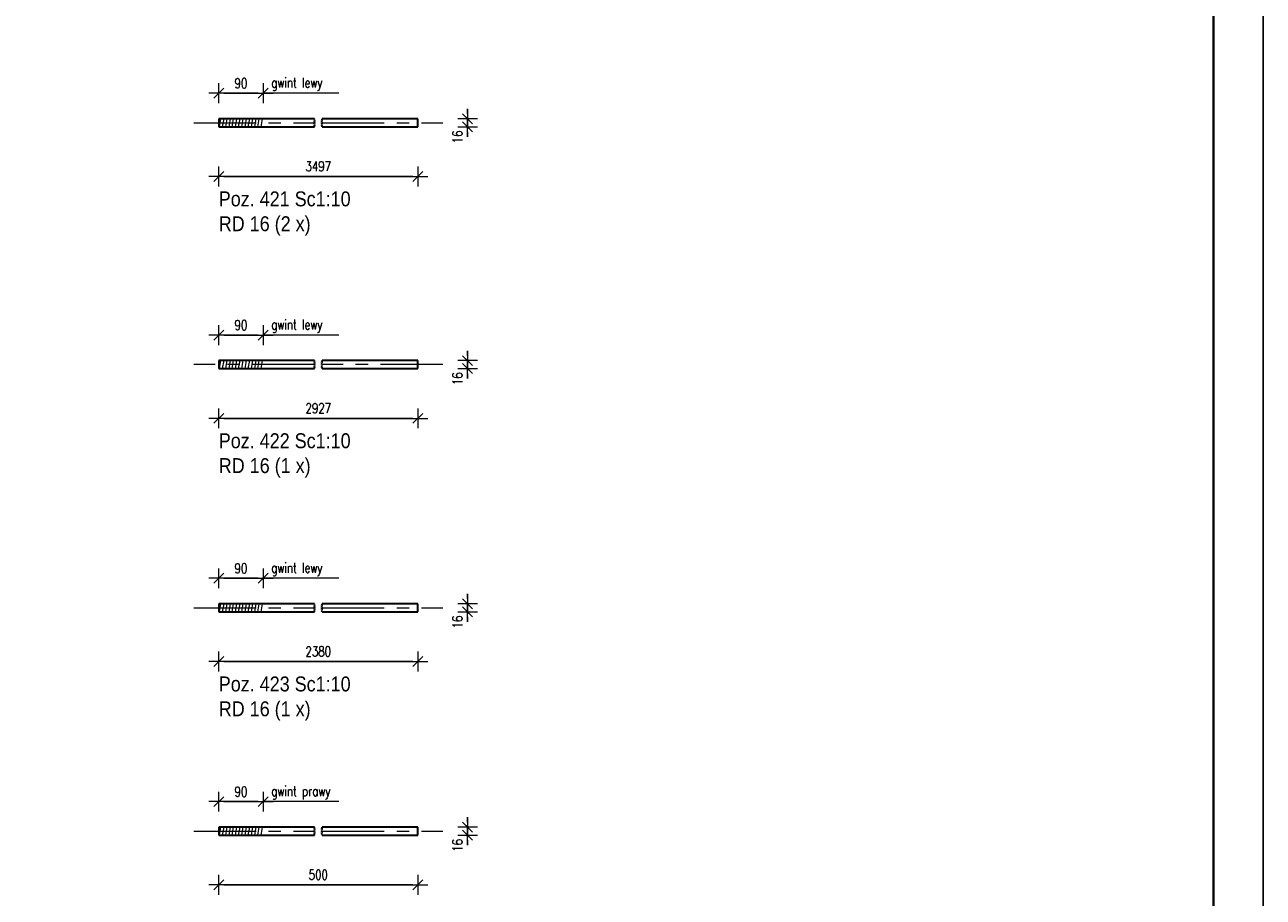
# Model space of a CAD drawing. Header units: millimetres. Extents: x -882 to -29, y 17430 to 18100.
# Tile 9 of 12: x -283 to -35, y 17584 to 17759. Entities that reach past the tile are written whole.
import ezdxf

# ---------------------------------------------------------------- set-up
doc = ezdxf.new("R2010")
doc.units = ezdxf.units.MM
doc.header["$LTSCALE"] = 10
doc.linetypes.add('MITTE', pattern=[2, 1.25, -0.25, 0.25, -0.25])
doc.layers.get('Defpoints').update_dxf_attribs({"color": 1})
doc.layers.add('_FORMATKA', color=8, linetype='Continuous', plot=False)
for name, color, linetype, lineweight in [('_RAMKA', 7, 'Continuous', 35), ('PS_DIM', 4, 'Continuous', 13), ('PS_Hatch', 3, 'Continuous', 9), ('PS_Mid', 5, 'MITTE', 15), ('PS_Shape', 161, 'Continuous', 30), ('PS_SOLID', 7, 'Continuous', 30), ('PS_TEXT', 3, 'Continuous', 18)]:
    doc.layers.add(name, color=color, linetype=linetype, lineweight=lineweight)
doc.styles.add('gil', font='txt', dxfattribs={"width": 0.9})
doc.styles.add('simplex', font='simplex.shx', dxfattribs={"width": 0.75})
doc.dimstyles.new('1_10_PRZ', dxfattribs={"dimtxt": 2, "dimasz": 1, "dimexe": 2, "dimexo": 5, "dimgap": 1, "dimtad": 1, "dimdec": 0, "dimlfac": 10, "dimtxsty": 'simplex', "dimblk": 'dimznak', "dimcen": 2, "dimse1": 1, "dimse2": 1, "dimclrt": 3, "dimadec": 1, "dimazin": 0, "dimtfac": 1, "dimtdec": 0, "dimtix": 1, "dimtmove": 2, "dimatfit": 3, "dimldrblk": 'dim-grot', "dimfxl": 1, "dimarcsym": 0})
doc.dimstyles.new('1_10_PRZ_DS1-LS10', dxfattribs={"dimtxt": 2, "dimasz": 1, "dimexe": 2, "dimexo": 5, "dimgap": 1, "dimtad": 1, "dimdec": 0, "dimlfac": 10, "dimtxsty": 'simplex', "dimblk": 'dimznak', "dimcen": 2, "dimse1": 1, "dimse2": 1, "dimclrt": 3, "dimadec": 1, "dimazin": 0, "dimtfac": 1, "dimtdec": 0, "dimtix": 1, "dimtmove": 2, "dimatfit": 3, "dimldrblk": 'dim-grot', "dimfxl": 1, "dimarcsym": 0})

# ---------------------------------------------------------------- blocks, each defined once
blk = doc.blocks.new('dim-grot')
blk.add_hatch(color=256).paths.add_polyline_path([(0, 0), (-2, 0.5), (-2, -0.5)])
blk.add_lwpolyline([(0, 0), (-2, 0.5), (-2, -0.5), (0, 0)])
blk = doc.blocks.new('dimznak')
at = {"color": 0}
for points in [[(-2, 0), (2, 0)], [(0, 2), (0, -2)]]:
    blk.add_lwpolyline(points, dxfattribs=at)
at = {"color": 2}
blk.add_lwpolyline([(1, 1), (-1, -1)], dxfattribs=at)
blk = doc.blocks.new('*D106')
at = {"layer": 'Defpoints', "color": 0, "transparency": 16777216}
for p in [(-204.41, 17740.22), (-204.41, 17738.62), (-194.41, 17740.22)]:
    blk.add_point(p, dxfattribs=at)
at = {"layer": 'PS_DIM', "color": 0, "lineweight": -2, "transparency": 16777216}
for p, q in [((-194.41, 17741.22), (-194.41, 17742.22)), ((-194.41, 17738.62), (-194.41, 17740.22)), ((-194.41, 17737.62), (-194.41, 17736.62))]:
    blk.add_line(p, q, dxfattribs=at)
for p, rotation in [((-194.41, 17740.22), 270), ((-194.41, 17738.62), 90)]:
    blk.add_blockref('dimznak', p, dxfattribs=dict(at, rotation=rotation))
at = {"layer": 'PS_DIM', "color": 3, "transparency": 16777216, "insert": (-196.45, 17736.58), "char_height": 2, "attachment_point": 5, "rotation": 90, "style": 'simplex'}
blk.add_mtext('16', dxfattribs=at)
blk = doc.blocks.new('*D108')
at = {"layer": 'Defpoints', "color": 0, "transparency": 16777216}
for p in [(-204.41, 17691.6), (-194.41, 17691.6), (-204.41, 17690)]:
    blk.add_point(p, dxfattribs=at)
at = {"layer": 'PS_DIM', "color": 0, "lineweight": -2, "transparency": 16777216}
for p, q in [((-194.41, 17692.6), (-194.41, 17693.6)), ((-194.41, 17690), (-194.41, 17691.6)), ((-194.41, 17689), (-194.41, 17688))]:
    blk.add_line(p, q, dxfattribs=at)
for p, rotation in [((-194.41, 17691.6), 270), ((-194.41, 17690), 90)]:
    blk.add_blockref('dimznak', p, dxfattribs=dict(at, rotation=rotation))
at = {"layer": 'PS_DIM', "color": 3, "transparency": 16777216, "insert": (-196.45, 17687.97), "char_height": 2, "attachment_point": 5, "rotation": 90, "style": 'simplex'}
blk.add_mtext('16', dxfattribs=at)
blk = doc.blocks.new('*D110')
at = {"layer": 'Defpoints', "color": 0, "transparency": 16777216}
for p in [(-204.41, 17642.71), (-204.41, 17641.11), (-194.41, 17642.71)]:
    blk.add_point(p, dxfattribs=at)
at = {"layer": 'PS_DIM', "color": 0, "lineweight": -2, "transparency": 16777216}
for p, q in [((-194.41, 17643.71), (-194.41, 17644.71)), ((-194.41, 17641.11), (-194.41, 17642.71)), ((-194.41, 17640.11), (-194.41, 17639.11))]:
    blk.add_line(p, q, dxfattribs=at)
for p, rotation in [((-194.41, 17642.71), 270), ((-194.41, 17641.11), 90)]:
    blk.add_blockref('dimznak', p, dxfattribs=dict(at, rotation=rotation))
at = {"layer": 'PS_DIM', "color": 3, "transparency": 16777216, "insert": (-196.45, 17639.07), "char_height": 2, "attachment_point": 5, "rotation": 90, "style": 'simplex'}
blk.add_mtext('16', dxfattribs=at)
blk = doc.blocks.new('*D112')
at = {"layer": 'Defpoints', "color": 0, "transparency": 16777216}
for p in [(-204.41, 17597.81), (-204.41, 17596.21), (-194.41, 17597.81)]:
    blk.add_point(p, dxfattribs=at)
at = {"layer": 'PS_DIM', "color": 0, "lineweight": -2, "transparency": 16777216}
for p, q in [((-194.41, 17598.81), (-194.41, 17599.81)), ((-194.41, 17596.21), (-194.41, 17597.81)), ((-194.41, 17595.21), (-194.41, 17594.21))]:
    blk.add_line(p, q, dxfattribs=at)
for p, rotation in [((-194.41, 17597.81), 270), ((-194.41, 17596.21), 90)]:
    blk.add_blockref('dimznak', p, dxfattribs=dict(at, rotation=rotation))
at = {"layer": 'PS_DIM', "color": 3, "transparency": 16777216, "insert": (-196.45, 17594.17), "char_height": 2, "attachment_point": 5, "rotation": 90, "style": 'simplex'}
blk.add_mtext('16', dxfattribs=at)
blk = doc.blocks.new('*U16')
at = {"layer": '_FORMATKA', "lineweight": -3}
blk.add_lwpolyline([(-841, 0), (0, 0), (0, 594), (-841, 594)], close=True, dxfattribs=at)
at = {"layer": '_RAMKA', "lineweight": -3, "const_width": 0.5}
blk.add_lwpolyline([(-811, 10), (-10, 10), (-10, 584), (-811, 584)], close=True, dxfattribs=at)
blk = doc.blocks.new('*X220')
at = {"color": 1}
for p, q in [((-225.2, 17739.84), (-225.13, 17740.01)), ((-225.13, 17739.67), (-225.2, 17739.84)), ((-225.2, 17739.49), (-225.13, 17739.67)), ((-225.13, 17739.32), (-225.2, 17739.49)), ((-225.2, 17739.15), (-225.13, 17739.32)), ((-225.13, 17738.97), (-225.2, 17739.15)), ((-225.2, 17738.8), (-225.13, 17738.97)), ((-225.16, 17738.71), (-225.2, 17738.8)), ((-225.16, 17740.1), (-225.16, 17740.22)), ((-225.13, 17740.01), (-225.16, 17740.1)), ((-225.16, 17738.62), (-225.16, 17738.71)), ((-223.7, 17739.84), (-223.63, 17740.01)), ((-223.63, 17739.67), (-223.7, 17739.84)), ((-223.7, 17739.49), (-223.63, 17739.67)), ((-223.63, 17739.32), (-223.7, 17739.49)), ((-223.7, 17739.15), (-223.63, 17739.32)), ((-223.63, 17738.97), (-223.7, 17739.15)), ((-223.7, 17738.8), (-223.63, 17738.97)), ((-223.66, 17738.71), (-223.7, 17738.8)), ((-223.66, 17740.1), (-223.66, 17740.22)), ((-223.63, 17740.01), (-223.66, 17740.1)), ((-223.66, 17738.62), (-223.66, 17738.71))]:
    blk.add_line(p, q, dxfattribs=at)
at = {"layer": 'PS_Mid', "color": 5, "linetype": 'MITTE'}
for p, q in [((-249.41, 17739.42), (-225.16, 17739.42)), ((-223.66, 17739.42), (-199.41, 17739.42))]:
    blk.add_line(p, q, dxfattribs=at)
at = {"layer": 'PS_SOLID', "color": 7, "linetype": 'Continuous'}
for p, q in [((-225.16, 17740.22), (-244.41, 17740.22)), ((-244.41, 17740.22), (-244.41, 17740.21)), ((-244.41, 17740.21), (-244.41, 17740.17)), ((-244.41, 17740.17), (-244.41, 17740.1)), ((-244.41, 17740.1), (-244.41, 17740)), ((-244.41, 17740), (-244.41, 17739.88)), ((-244.41, 17739.88), (-244.41, 17739.73)), ((-244.41, 17739.73), (-244.41, 17739.58)), ((-244.41, 17739.58), (-244.41, 17739.42)), ((-244.41, 17739.42), (-244.41, 17739.26)), ((-244.41, 17739.26), (-244.41, 17739.1)), ((-244.41, 17739.1), (-244.41, 17738.96)), ((-244.41, 17738.96), (-244.41, 17738.84)), ((-244.41, 17738.84), (-244.41, 17738.74)), ((-244.41, 17738.74), (-244.41, 17738.67)), ((-244.41, 17738.67), (-244.41, 17738.63)), ((-244.41, 17738.63), (-244.41, 17738.62)), ((-244.41, 17738.62), (-225.16, 17738.62)), ((-204.41, 17740.22), (-223.66, 17740.22)), ((-223.66, 17738.62), (-204.41, 17738.62)), ((-204.41, 17740.21), (-204.41, 17740.22)), ((-204.41, 17740.17), (-204.41, 17740.21)), ((-204.41, 17740.1), (-204.41, 17740.17)), ((-204.41, 17740), (-204.41, 17740.1)), ((-204.41, 17739.88), (-204.41, 17740)), ((-204.41, 17739.73), (-204.41, 17739.88)), ((-204.41, 17739.58), (-204.41, 17739.73)), ((-204.41, 17739.42), (-204.41, 17739.58)), ((-204.41, 17739.26), (-204.41, 17739.42)), ((-204.41, 17739.1), (-204.41, 17739.26)), ((-204.41, 17738.96), (-204.41, 17739.1)), ((-204.41, 17738.84), (-204.41, 17738.96)), ((-204.41, 17738.74), (-204.41, 17738.84)), ((-204.41, 17738.67), (-204.41, 17738.74)), ((-204.41, 17738.63), (-204.41, 17738.67)), ((-204.41, 17738.62), (-204.41, 17738.63))]:
    blk.add_line(p, q, dxfattribs=at)
blk = doc.blocks.new('*X221')
at = {"color": 3, "style": 'gil', "width": 0.9}
for s, p in [('Poz. 421 Sc1:10', (-244.41, 17722.62)), ('RD 16 (2 x)', (-244.41, 17717.62))]:
    blk.add_text(s, height=3, dxfattribs=at).set_placement(p)
blk = doc.blocks.new('*X222')
at = {"color": 1}
for p, q in [((-225.2, 17691.22), (-225.13, 17691.4)), ((-225.13, 17691.05), (-225.2, 17691.22)), ((-225.2, 17690.88), (-225.13, 17691.05)), ((-225.13, 17690.7), (-225.2, 17690.88)), ((-225.2, 17690.53), (-225.13, 17690.7)), ((-225.13, 17690.36), (-225.2, 17690.53)), ((-225.16, 17691.48), (-225.16, 17691.6)), ((-225.13, 17691.4), (-225.16, 17691.48)), ((-223.7, 17691.22), (-223.63, 17691.4)), ((-223.63, 17691.05), (-223.7, 17691.22)), ((-223.7, 17690.88), (-223.63, 17691.05)), ((-223.63, 17690.7), (-223.7, 17690.88)), ((-223.7, 17690.53), (-223.63, 17690.7)), ((-223.63, 17690.36), (-223.7, 17690.53)), ((-223.66, 17691.48), (-223.66, 17691.6)), ((-223.63, 17691.4), (-223.66, 17691.48)), ((-225.2, 17690.18), (-225.13, 17690.36)), ((-225.16, 17690.1), (-225.2, 17690.18)), ((-225.16, 17690), (-225.16, 17690.1)), ((-223.7, 17690.18), (-223.63, 17690.36)), ((-223.66, 17690.1), (-223.7, 17690.18)), ((-223.66, 17690), (-223.66, 17690.1))]:
    blk.add_line(p, q, dxfattribs=at)
at = {"layer": 'PS_Mid', "color": 5, "linetype": 'MITTE'}
for p, q in [((-225.16, 17690.8), (-249.41, 17690.8)), ((-199.41, 17690.8), (-223.66, 17690.8))]:
    blk.add_line(p, q, dxfattribs=at)
at = {"layer": 'PS_SOLID', "color": 7, "linetype": 'Continuous'}
for p, q in [((-225.16, 17691.6), (-244.41, 17691.6)), ((-244.41, 17691.6), (-244.41, 17691.58)), ((-244.41, 17691.58), (-244.41, 17691.52)), ((-244.41, 17691.52), (-244.41, 17691.43)), ((-244.41, 17691.43), (-244.41, 17691.32)), ((-244.41, 17691.32), (-244.41, 17691.19)), ((-244.41, 17691.19), (-244.41, 17691.04)), ((-244.41, 17691.04), (-244.41, 17690.88)), ((-244.41, 17690.88), (-244.41, 17690.72)), ((-244.41, 17690.72), (-244.41, 17690.56)), ((-244.41, 17690.56), (-244.41, 17690.41)), ((-204.41, 17691.6), (-223.66, 17691.6)), ((-204.41, 17691.58), (-204.41, 17691.6)), ((-204.41, 17691.52), (-204.41, 17691.58)), ((-204.41, 17691.43), (-204.41, 17691.52)), ((-204.41, 17691.32), (-204.41, 17691.43)), ((-204.41, 17691.19), (-204.41, 17691.32)), ((-204.41, 17691.04), (-204.41, 17691.19)), ((-204.41, 17690.88), (-204.41, 17691.04)), ((-204.41, 17690.72), (-204.41, 17690.88)), ((-204.41, 17690.56), (-204.41, 17690.72)), ((-204.41, 17690.41), (-204.41, 17690.56)), ((-244.41, 17690.41), (-244.41, 17690.28)), ((-244.41, 17690.28), (-244.41, 17690.17)), ((-244.41, 17690.17), (-244.41, 17690.08)), ((-244.41, 17690.08), (-244.41, 17690.03)), ((-244.41, 17690.03), (-244.41, 17690)), ((-244.41, 17690), (-225.16, 17690)), ((-223.66, 17690), (-204.41, 17690)), ((-204.41, 17690.28), (-204.41, 17690.41)), ((-204.41, 17690.17), (-204.41, 17690.28)), ((-204.41, 17690.08), (-204.41, 17690.17)), ((-204.41, 17690.03), (-204.41, 17690.08)), ((-204.41, 17690), (-204.41, 17690.03))]:
    blk.add_line(p, q, dxfattribs=at)
blk = doc.blocks.new('*X223')
at = {"color": 3, "style": 'gil', "width": 0.9}
for s, p in [('Poz. 422 Sc1:10', (-244.41, 17674)), ('RD 16 (1 x)', (-244.41, 17669))]:
    blk.add_text(s, height=3, dxfattribs=at).set_placement(p)
blk = doc.blocks.new('*X224')
at = {"color": 1}
for p, q in [((-225.2, 17642.33), (-225.13, 17642.5)), ((-225.13, 17642.16), (-225.2, 17642.33)), ((-225.2, 17641.98), (-225.13, 17642.16)), ((-225.13, 17641.81), (-225.2, 17641.98)), ((-225.2, 17641.64), (-225.13, 17641.81)), ((-225.13, 17641.46), (-225.2, 17641.64)), ((-225.2, 17641.29), (-225.13, 17641.46)), ((-225.16, 17641.2), (-225.2, 17641.29)), ((-225.16, 17642.59), (-225.16, 17642.71)), ((-225.13, 17642.5), (-225.16, 17642.59)), ((-225.16, 17641.11), (-225.16, 17641.2)), ((-223.7, 17642.33), (-223.63, 17642.5)), ((-223.63, 17642.16), (-223.7, 17642.33)), ((-223.7, 17641.98), (-223.63, 17642.16)), ((-223.63, 17641.81), (-223.7, 17641.98)), ((-223.7, 17641.64), (-223.63, 17641.81)), ((-223.63, 17641.46), (-223.7, 17641.64)), ((-223.7, 17641.29), (-223.63, 17641.46)), ((-223.66, 17641.2), (-223.7, 17641.29)), ((-223.66, 17642.59), (-223.66, 17642.71)), ((-223.63, 17642.5), (-223.66, 17642.59)), ((-223.66, 17641.11), (-223.66, 17641.2))]:
    blk.add_line(p, q, dxfattribs=at)
at = {"layer": 'PS_Mid', "color": 5, "linetype": 'MITTE'}
for p, q in [((-249.41, 17641.91), (-225.16, 17641.91)), ((-223.66, 17641.91), (-199.41, 17641.91))]:
    blk.add_line(p, q, dxfattribs=at)
at = {"layer": 'PS_SOLID', "color": 7, "linetype": 'Continuous'}
for p, q in [((-225.16, 17642.71), (-244.41, 17642.71)), ((-244.41, 17642.71), (-244.41, 17642.7)), ((-244.41, 17642.7), (-244.41, 17642.66)), ((-244.41, 17642.66), (-244.41, 17642.59)), ((-244.41, 17642.59), (-244.41, 17642.49)), ((-244.41, 17642.49), (-244.41, 17642.37)), ((-244.41, 17642.37), (-244.41, 17642.22)), ((-244.41, 17642.22), (-244.41, 17642.07)), ((-244.41, 17642.07), (-244.41, 17641.91)), ((-244.41, 17641.91), (-244.41, 17641.75)), ((-244.41, 17641.75), (-244.41, 17641.59)), ((-244.41, 17641.59), (-244.41, 17641.45)), ((-244.41, 17641.45), (-244.41, 17641.33)), ((-244.41, 17641.33), (-244.41, 17641.23)), ((-244.41, 17641.23), (-244.41, 17641.16)), ((-244.41, 17641.16), (-244.41, 17641.12)), ((-244.41, 17641.12), (-244.41, 17641.11)), ((-244.41, 17641.11), (-225.16, 17641.11)), ((-204.41, 17642.71), (-223.66, 17642.71)), ((-223.66, 17641.11), (-204.41, 17641.11)), ((-204.41, 17642.7), (-204.41, 17642.71)), ((-204.41, 17642.66), (-204.41, 17642.7)), ((-204.41, 17642.59), (-204.41, 17642.66)), ((-204.41, 17642.49), (-204.41, 17642.59)), ((-204.41, 17642.37), (-204.41, 17642.49)), ((-204.41, 17642.22), (-204.41, 17642.37)), ((-204.41, 17642.07), (-204.41, 17642.22)), ((-204.41, 17641.91), (-204.41, 17642.07)), ((-204.41, 17641.75), (-204.41, 17641.91)), ((-204.41, 17641.59), (-204.41, 17641.75)), ((-204.41, 17641.45), (-204.41, 17641.59)), ((-204.41, 17641.33), (-204.41, 17641.45)), ((-204.41, 17641.23), (-204.41, 17641.33)), ((-204.41, 17641.16), (-204.41, 17641.23)), ((-204.41, 17641.12), (-204.41, 17641.16)), ((-204.41, 17641.11), (-204.41, 17641.12))]:
    blk.add_line(p, q, dxfattribs=at)
blk = doc.blocks.new('*X225')
at = {"color": 3, "style": 'gil', "width": 0.9}
for s, p in [('Poz. 423 Sc1:10', (-244.41, 17625.11)), ('RD 16 (1 x)', (-244.41, 17620.11))]:
    blk.add_text(s, height=3, dxfattribs=at).set_placement(p)
blk = doc.blocks.new('*X226')
at = {"color": 1}
for p, q in [((-225.2, 17597.43), (-225.13, 17597.6)), ((-225.13, 17597.25), (-225.2, 17597.43)), ((-225.2, 17597.08), (-225.13, 17597.25)), ((-225.13, 17596.91), (-225.2, 17597.08)), ((-225.2, 17596.73), (-225.13, 17596.91)), ((-225.13, 17596.56), (-225.2, 17596.73)), ((-225.2, 17596.39), (-225.13, 17596.56)), ((-225.16, 17596.3), (-225.2, 17596.39)), ((-225.16, 17597.69), (-225.16, 17597.81)), ((-225.13, 17597.6), (-225.16, 17597.69)), ((-225.16, 17596.21), (-225.16, 17596.3)), ((-223.7, 17597.43), (-223.63, 17597.6)), ((-223.63, 17597.25), (-223.7, 17597.43)), ((-223.7, 17597.08), (-223.63, 17597.25)), ((-223.63, 17596.91), (-223.7, 17597.08)), ((-223.7, 17596.73), (-223.63, 17596.91)), ((-223.63, 17596.56), (-223.7, 17596.73)), ((-223.7, 17596.39), (-223.63, 17596.56)), ((-223.66, 17596.3), (-223.7, 17596.39)), ((-223.66, 17597.69), (-223.66, 17597.81)), ((-223.63, 17597.6), (-223.66, 17597.69)), ((-223.66, 17596.21), (-223.66, 17596.3))]:
    blk.add_line(p, q, dxfattribs=at)
at = {"layer": 'PS_Mid', "color": 5, "linetype": 'MITTE'}
for p, q in [((-249.41, 17597.01), (-225.16, 17597.01)), ((-223.66, 17597.01), (-199.41, 17597.01))]:
    blk.add_line(p, q, dxfattribs=at)
at = {"layer": 'PS_SOLID', "color": 7, "linetype": 'Continuous'}
for p, q in [((-225.16, 17597.81), (-244.41, 17597.81)), ((-244.41, 17597.81), (-244.41, 17597.8)), ((-244.41, 17597.8), (-244.41, 17597.76)), ((-244.41, 17597.76), (-244.41, 17597.69)), ((-244.41, 17597.69), (-244.41, 17597.59)), ((-244.41, 17597.59), (-244.41, 17597.46)), ((-244.41, 17597.46), (-244.41, 17597.32)), ((-244.41, 17597.32), (-244.41, 17597.17)), ((-244.41, 17597.17), (-244.41, 17597.01)), ((-244.41, 17597.01), (-244.41, 17596.85)), ((-244.41, 17596.85), (-244.41, 17596.69)), ((-244.41, 17596.69), (-244.41, 17596.55)), ((-244.41, 17596.55), (-244.41, 17596.43)), ((-244.41, 17596.43), (-244.41, 17596.33)), ((-244.41, 17596.33), (-244.41, 17596.26)), ((-244.41, 17596.26), (-244.41, 17596.22)), ((-244.41, 17596.22), (-244.41, 17596.21)), ((-244.41, 17596.21), (-225.16, 17596.21)), ((-204.41, 17597.81), (-223.66, 17597.81)), ((-223.66, 17596.21), (-204.41, 17596.21)), ((-204.41, 17597.8), (-204.41, 17597.81)), ((-204.41, 17597.76), (-204.41, 17597.8)), ((-204.41, 17597.69), (-204.41, 17597.76)), ((-204.41, 17597.59), (-204.41, 17597.69)), ((-204.41, 17597.46), (-204.41, 17597.59)), ((-204.41, 17597.32), (-204.41, 17597.46)), ((-204.41, 17597.17), (-204.41, 17597.32)), ((-204.41, 17597.01), (-204.41, 17597.17)), ((-204.41, 17596.85), (-204.41, 17597.01)), ((-204.41, 17596.69), (-204.41, 17596.85)), ((-204.41, 17596.55), (-204.41, 17596.69)), ((-204.41, 17596.43), (-204.41, 17596.55)), ((-204.41, 17596.33), (-204.41, 17596.43)), ((-204.41, 17596.26), (-204.41, 17596.33)), ((-204.41, 17596.22), (-204.41, 17596.26)), ((-204.41, 17596.21), (-204.41, 17596.22))]:
    blk.add_line(p, q, dxfattribs=at)

msp = doc.modelspace()

# ---------------------------------------------------------------- hatches: boundary and pattern name
at = {"layer": 'PS_Hatch'}
h = msp.add_hatch(dxfattribs=at)
h.set_pattern_fill('ANSI31', color=256, scale=0.2, angle=35, style=0)
h.set_pattern_definition([(80, (-2686.8104, -5427.5738), (-0.625352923, 0.110266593), [])])
h.paths.add_polyline_path([(-244.41, 17740.22), (-235.41, 17740.22), (-235.41, 17738.62), (-244.41, 17738.62)])
h = msp.add_hatch(dxfattribs=at)
h.set_pattern_fill('ANSI31', color=256, scale=0.2, angle=35, style=0)
h.set_pattern_definition([(80, (-2686.8104, -5476.19123), (-0.625352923, 0.110266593), [])])
h.paths.add_polyline_path([(-244.41, 17691.6), (-235.41, 17691.6), (-235.41, 17690), (-244.41, 17690)])
h = msp.add_hatch(dxfattribs=at)
h.set_pattern_fill('ANSI31', color=256, scale=0.2, angle=35, style=0)
h.set_pattern_definition([(80, (-2686.8104, -5525.08305), (-0.625352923, 0.110266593), [])])
h.paths.add_polyline_path([(-244.41, 17642.71), (-235.41, 17642.71), (-235.41, 17641.11), (-244.41, 17641.11)])
h = msp.add_hatch(dxfattribs=at)
h.set_pattern_fill('ANSI31', color=256, scale=0.2, angle=35, style=0)
h.set_pattern_definition([(80, (-2686.8104, -5569.98543), (-0.625352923, 0.110266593), [])])
h.paths.add_polyline_path([(-244.41, 17597.81), (-235.41, 17597.81), (-235.41, 17596.21), (-244.41, 17596.21)])

# ---------------------------------------------------------------- linework, layer by layer
at = {"layer": 'PS_DIM'}
for p, q in [((-220.29, 17745.36), (-235.5, 17745.36)), ((-220.29, 17696.74), (-235.5, 17696.74)), ((-220.29, 17647.85), (-235.5, 17647.85)), ((-220.29, 17602.95), (-235.5, 17602.95))]:
    msp.add_line(p, q, dxfattribs=at)

# ---------------------------------------------------------------- block references
msp.add_blockref('*U16', (-34.57, 17430.14), dxfattribs=at)
at = {"layer": 'PS_Shape', "color": 2}
for name in ['*X220', '*X222', '*X224']:
    msp.add_blockref(name, (0, 0), dxfattribs=at)
at = {"layer": 'PS_Shape', "color": 1}
msp.add_blockref('*X226', (0, 0), dxfattribs=at)
at = {"layer": 'PS_TEXT'}
for name in ['*X221', '*X223', '*X225']:
    msp.add_blockref(name, (0, 0), dxfattribs=at)

# ---------------------------------------------------------------- texts
at = {"layer": 'PS_DIM', "color": 1, "char_height": 2, "attachment_point": 1, "style": 'simplex'}
for insert in [(-233.86, 17748.48), (-233.86, 17699.86), (-233.86, 17650.97)]:
    msp.add_mtext_dynamic_manual_height_columns('gwint lewy', width=15.6065, gutter_width=17.5, heights=[0], dxfattribs=dict(at, insert=insert))
at = {"layer": 'PS_DIM', "color": 4, "insert": (-233.86, 17606.07), "char_height": 2, "attachment_point": 1, "style": 'simplex'}
msp.add_mtext_dynamic_manual_height_columns('gwint prawy', width=15.6065, gutter_width=17.5, heights=[0], dxfattribs=at)

# ---------------------------------------------------------------- dimensions: what is measured, and where the dimension line sits
at = {"layer": 'PS_DIM', "color": 4}
for base, p1, p2 in [((-235.5, 17745.36), (-244.41, 17740.22), (-235.5, 17740.22)), ((-235.5, 17696.74), (-244.41, 17691.6), (-235.5, 17691.6)), ((-235.5, 17647.85), (-244.41, 17642.71), (-235.5, 17642.71)), ((-235.5, 17602.95), (-244.41, 17597.81), (-235.5, 17597.81))]:
    msp.add_linear_dim(base=base, p1=p1, p2=p2, text='90', dimstyle='1_10_PRZ', dxfattribs=at).render()
at = {"layer": 'PS_DIM'}
for base, p1, p2, picture, middle in [((-194.41, 17740.22), (-204.41, 17738.62), (-204.41, 17740.22), '*D106', (-196.45, 17736.58)), ((-194.41, 17691.6), (-204.41, 17690), (-204.41, 17691.6), '*D108', (-196.45, 17687.97)), ((-194.41, 17642.71), (-204.41, 17641.11), (-204.41, 17642.71), '*D110', (-196.45, 17639.07)), ((-194.41, 17597.81), (-204.41, 17596.21), (-204.41, 17597.81), '*D112', (-196.45, 17594.17))]:
    dim = msp.add_linear_dim(base=base, p1=p1, p2=p2, angle=90, text='16', dimstyle='1_10_PRZ_DS1-LS10', dxfattribs=at)
    dim.commit()
    dim.dimension.update_dxf_attribs({"geometry": picture, "text_midpoint": middle, "dimtype": 128})
for base, p1, p2, location, text in [((-204.41, 17728.62), (-244.41, 17738.62), (-204.41, 17738.62), (-224.41, 17730.66), '3497'), ((-204.41, 17680), (-244.41, 17690), (-204.41, 17690), (-224.41, 17682.04), '2927'), ((-204.41, 17631.11), (-244.41, 17641.11), (-204.41, 17641.11), (-224.41, 17633.15), '2380'), ((-204.41, 17586.21), (-244.41, 17596.21), (-204.41, 17596.21), (-224.41, 17588.25), '500')]:
    msp.add_linear_dim(base=base, p1=p1, p2=p2, location=location, text=text, dimstyle='1_10_PRZ_DS1-LS10', dxfattribs=at).render()

doc.saveas('drawing.dxf')
